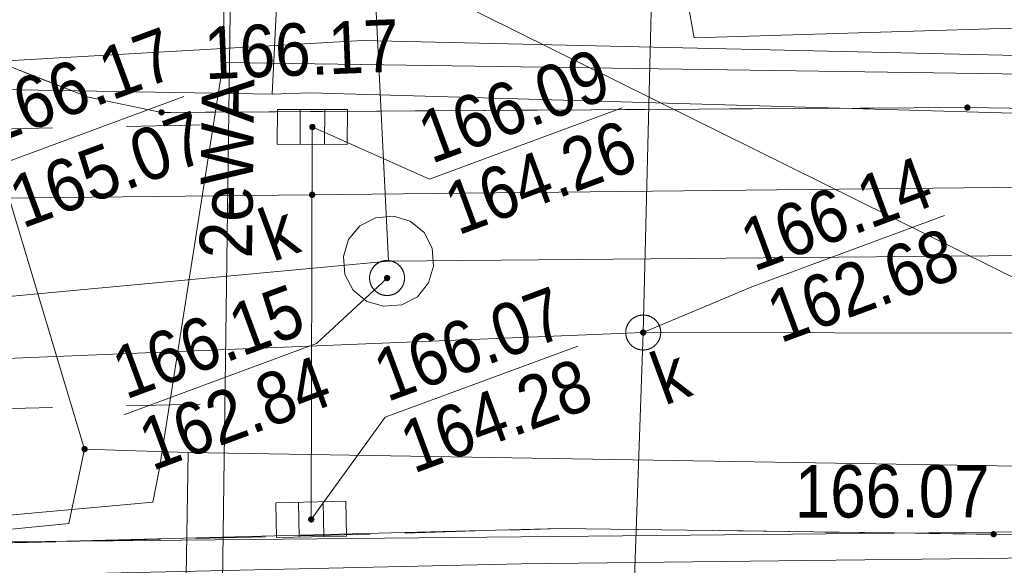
# Model space of a CAD drawing. Header units: millimetres. Extents: x -1155795 to 240441, y -422828 to 463730.
# Tile 51 of 66: x 54731 to 68814, y -22462 to -14656. Entities that reach past the tile are written whole.
import ezdxf
from ezdxf.xclip import XClip

# ---------------------------------------------------------------- set-up
doc = ezdxf.new("R2010")
doc.units = ezdxf.units.MM
doc.header["$MEASUREMENT"] = 0
doc.header["$XCLIPFRAME"] = 0
for name, pattern in [('Dashed', [2116.666667, 1058.333333, -1058.333333]), ('Dashed 1_500', [1000, 500, -500]), ('Wipeout_Contour', [1000, 0, -1000])]:
    doc.linetypes.add(name, pattern=pattern)
for name, color, linetype in [('00 PZT MAPA', 7, 'Continuous'), ('Sycow_7_RTPW02 - Punkt wysokościowy sztuczny', 7, 'Continuous'), ('Sycow_7_SUPS01_K - Punkt o określonej wysokości urządzenia', 7, 'Continuous'), ('Sycow_7_SUUS22_K - Właz okrągły', 7, 'Continuous')]:
    doc.layers.add(name, color=color, linetype=linetype)
doc.layers.add('0_Nr_pióra__58', color=7, linetype='Continuous', lineweight=13, true_color=0xdf0000)
doc.layers.add('0_Nr_pióra__99', color=7, linetype='Continuous', lineweight=0, true_color=0xaad2ff)
for name, color, linetype, lineweight in [('Sycow_7_@Wywiad_Nr_pióra__34', 34, 'Continuous', 18), ('Sycow_7_@Wywiad_Nr_pióra__7', 7, 'Continuous', 18), ('Sycow_7_chodnik (powierzchnia)_Nr_pióra__7', 7, 'Continuous', 18), ('Sycow_7_krawężnik (linia)_Nr_pióra__7', 7, 'Continuous', 18), ('Sycow_7_Oś ulicy_Nr_pióra__5', 5, 'Continuous', 18), ('Sycow_7_przewód elektroenergetyczny (linia)-Atr1_Nr_pióra__1', 1, 'Continuous', 18), ('Sycow_7_przewód elektroenergetyczny (linia)_Nr_pióra__1', 1, 'Continuous', 18), ('Sycow_7_przewód gazowy (linia)_Nr_pióra__40', 40, 'Continuous', 18), ('Sycow_7_przewód kanalizacyjny (linia)_Nr_pióra__34', 34, 'Continuous', 18), ('Sycow_7_przewód wodociągowy (linia)_Nr_pióra__5', 5, 'Continuous', 18), ('Sycow_7_punkt o określonej wysokości (sieć gazowa)-Atr2_Nr_pióra__40', 40, 'Continuous', 18), ('Sycow_7_punkt o określonej wysokości (sieć gazowa)-Atr2_Nr_pióra__7', 7, 'Continuous', 18), ('Sycow_7_punkt o określonej wysokości (sieć gazowa)-Atr3_Nr_pióra__40', 40, 'Continuous', 18), ('Sycow_7_punkt o określonej wysokości (sieć gazowa)_Nr_pióra__40', 40, 'Continuous', 18), ('Sycow_7_punkt o określonej wysokości (sieć kanalizacyjna)_Nr_pióra__34', 34, 'Continuous', 18), ('Sycow_7_RTPW02_O - Punkt wysokościowy sztuczny_Nr_pióra__7', 7, 'Continuous', 18), ('Sycow_7_studzienka - przewód kanalizacyjny (powierzchnia)_Nr_pióra__34', 34, 'Continuous', 18), ('Sycow_7_SUPS01_K - Punkt o określonej wysokości urządzenia_Nr_pióra__7', 7, 'Continuous', 18), ('Sycow_7_SUPS01_K_O - Punkt o określonej wysokości urządzenia - rzędna dołu_Nr_pióra__36', 36, 'Continuous', 18), ('Sycow_7_SUPS01_K_O - Punkt o określonej wysokości urządzenia - rzędna góry_Nr_pióra__36', 36, 'Continuous', 18), ('Sycow_7_SUUS05 - Kratka ściekowa_Nr_pióra__7', 7, 'Continuous', 18), ('Sycow_7_SUUS15_K - Studzienka - przewód kanalizacyjny_Nr_pióra__36', 36, 'Continuous', 18), ('Sycow_7_SUUS15_K - Studzienka okrągła - przewód kanalizacyjny_Nr_pióra__36', 36, 'Continuous', 18), ('Sycow_7_SUUS22_K - Właz - opis_Nr_pióra__7', 7, 'Continuous', 18), ('Sycow_7_SUUS22_K - Właz okrągły_Nr_pióra__7', 7, 'Continuous', 18)]:
    doc.layers.add(name, color=color, linetype=linetype, lineweight=lineweight)
doc.styles.add('STYL_AUTOMATYCZNY_5', font='txt', dxfattribs={"width": 0.9})
doc.styles.add('STYL_AUTOMATYCZNY_6', font='txt', dxfattribs={"width": 0.87})

# ---------------------------------------------------------------- blocks, each defined once
blk = doc.blocks.new('Rysunek_1_7', base_point=(14567, -19307))
at = {"layer": 'Sycow_7_punkt o określonej wysokości (sieć gazowa)_Nr_pióra__40', "linetype": 'Continuous', "lineweight": 18}
blk.add_hatch(color=40, dxfattribs=at).paths.add_polyline_path([(55701, -20783, 1), (55617, -20815, 1)])
at = {"layer": 'Sycow_7_punkt o określonej wysokości (sieć kanalizacyjna)_Nr_pióra__34', "linetype": 'Continuous', "lineweight": 18}
blk.add_hatch(color=34, dxfattribs=at).paths.add_polyline_path([(58956, -17146, 1), (58871, -17177, 1)])
blk.add_hatch(color=34, dxfattribs=at).paths.add_polyline_path([(58956, -17146, 1), (58871, -17177, 1)])
at = {"layer": 'Sycow_7_RTPW02 - Punkt wysokościowy sztuczny', "linetype": 'Continuous', "lineweight": 0, "true_color": 0x000000}
for points in [[(68328, -15898, 1), (68244, -15929, 1)], [(56801, -15967, 1), (56717, -15998, 1)], [(68703, -22002, 1), (68619, -22033, 1)]]:
    blk.add_hatch(color=178, dxfattribs=at).paths.add_polyline_path(points)
at = {"layer": 'Sycow_7_SUPS01_K - Punkt o określonej wysokości urządzenia', "linetype": 'Continuous', "lineweight": 0, "true_color": 0x000000}
for points in [[(58959, -16176, 1), (58874, -16207, 1)], [(63691, -19116, 1), (63607, -19148, 1)], [(58942, -21790, 1), (58858, -21821, 1)]]:
    blk.add_hatch(color=178, dxfattribs=at).paths.add_polyline_path(points)
at = {"layer": 'Sycow_7_@Wywiad_Nr_pióra__34', "color": 34, "linetype": 'Continuous', "lineweight": 18}
for p, q in [((63649, -19132), (63834, -11630)), ((58900, -21805), (58916, -16191)), ((38814, -20147), (63649, -19132)), ((63135, -33791), (63649, -19132)), ((101351, -19183), (63649, -19132))]:
    blk.add_line(p, q, dxfattribs=at)
at = {"layer": 'Sycow_7_@Wywiad_Nr_pióra__7', "color": 7, "linetype": 'Continuous', "lineweight": 18}
for p, q in [((57388, -15979), (58388, -15973)), ((58888, -15970), (59888, -15964)), ((60388, -15961), (61388, -15955)), ((61888, -15952), (62888, -15946)), ((63388, -15943), (64388, -15937)), ((64888, -15934), (65888, -15928)), ((66388, -15925), (67388, -15919))]:
    blk.add_line(p, q, dxfattribs=at)
at = {"layer": 'Sycow_7_@Wywiad_Nr_pióra__7', "color": 7, "linetype": 'Continuous', "lineweight": 18, "flags": 128}
for points in [[(55715, -15766), (56759, -15982), (56888, -15982)], [(87079, -16320), (81603, -16122), (68286, -15914), (56759, -15982), (55715, -15766)], [(67888, -15916), (68286, -15914), (68888, -15923)]]:
    blk.add_lwpolyline(points, dxfattribs=at)
at = {"layer": 'Sycow_7_chodnik (powierzchnia)_Nr_pióra__7', "color": 7, "linetype": 'Continuous', "lineweight": 18}
for p, q in [((54791, -15405), (55715, -15766)), ((64244, -21959), (63244, -21946)), ((65744, -21979), (64744, -21966)), ((56746, -22089), (55746, -22114)), ((58245, -22053), (57246, -22077)), ((61244, -21971), (60245, -22000)), ((67243, -21999), (66244, -21986)), ((68743, -22019), (67743, -22006)), ((55246, -22126), (54247, -22150))]:
    blk.add_line(p, q, dxfattribs=at)
at = {"layer": 'Sycow_7_chodnik (powierzchnia)_Nr_pióra__7', "color": 7, "linetype": 'Continuous', "lineweight": 18, "flags": 128}
for points in [[(62744, -21939), (62467, -21936), (61744, -21957)], [(59745, -22015), (59186, -22031), (58745, -22041)]]:
    blk.add_lwpolyline(points, dxfattribs=at)
at = {"layer": 'Sycow_7_krawężnik (linia)_Nr_pióra__7', "color": 7, "linetype": 'Continuous', "lineweight": 18, "flags": 128}
for points in [[(55715, -15766), (54343, -15229), (52429, -13315), (51502, -10608), (51554, 5406), (51267, 5950), (50459, 6376), (46646, 6479), (46116, 6645), (45697, 6970)], [(113556, -22974), (108833, -22832), (87103, -22262), (62467, -21936), (49262, -22272), (35935, -22653), (29917, -22837), (10745, -23338), (-2975, -23635), (-15947, -23939), (-24806, -24115), (-45149, -24410), (-67674, -23289), (-80254, -22221), (-81968, -22041)]]:
    blk.add_lwpolyline(points, dxfattribs=at)
at = {"layer": 'Sycow_7_przewód elektroenergetyczny (linia)_Nr_pióra__1', "color": 1, "linetype": 'Continuous', "lineweight": 18, "flags": 128}
blk.add_lwpolyline([(27076, -14854), (31243, -14761), (54228, -14227), (62305, -13721), (64185, -13846), (64378, -14915), (71907, -14687), (76113, -15188), (89059, -15246), (110939, -15904)], dxfattribs=at)
at = {"layer": 'Sycow_7_przewód gazowy (linia)_Nr_pióra__40', "color": 40, "linetype": 'Continuous', "lineweight": 18, "flags": 128}
for points in [[(38036, -22941), (45037, -22898), (55434, -21863), (55659, -20799), (57138, -20849)], [(53347, -33822), (56949, -32606), (57138, -20849)], [(108120, -21827), (87522, -21349), (57138, -20849)], [(-81489, -23333), (-74473, -24441), (-65760, -24905), (-47998, -26998), (-35625, -27151), (-6779, -25513), (14559, -24191), (20451, -23054), (48781, -22183), (76948, -21906), (87474, -22199), (101858, -22887)]]:
    blk.add_lwpolyline(points, dxfattribs=at)
at = {"layer": 'Sycow_7_przewód kanalizacyjny (linia)_Nr_pióra__34', "color": 34, "linetype": 'Continuous', "lineweight": 18}
blk.add_line((92113, -16813), (39236, -17368), dxfattribs=at)
at = {"layer": 'Sycow_7_przewód wodociągowy (linia)_Nr_pióra__5', "color": 5, "linetype": 'Continuous', "lineweight": 18, "flags": 128}
for points in [[(57641, -15267), (57687, -11762), (57368, -4736), (56757, 9209), (57007, 19422), (57382, 32463), (57994, 50423), (58276, 59250), (62142, 59466), (62665, 60385)], [(58343, -15721), (58763, -7265), (52649, -7400)], [(56731, -21074), (56633, -21558), (53002, -21889), (48325, -21872), (31301, -21714), (29257, -22097), (21060, -23373), (13886, -24675), (-7481, -26210), (-16440, -26840), (-28419, -27778), (-36529, -28051), (-47880, -28009), (-55848, -27771), (-67336, -27130), (-74089, -25248), (-81033, -24565)]]:
    blk.add_lwpolyline(points, dxfattribs=at)
at = {"layer": 'Sycow_7_punkt o określonej wysokości (sieć gazowa)-Atr2_Nr_pióra__7', "color": 7, "linetype": 'Continuous', "lineweight": 18, "flags": 128}
blk.add_lwpolyline([(55659, -20799), (54430, -16733), (57077, -15753)], dxfattribs=at)
at = {"layer": 'Sycow_7_SUPS01_K - Punkt o określonej wysokości urządzenia_Nr_pióra__7', "color": 7, "linetype": 'Continuous', "lineweight": 18, "flags": 128}
for points in [[(63347, -15917), (60594, -16936), (58916, -16191)], [(67958, -17459), (65204, -18478), (63649, -19132)], [(62712, -19325), (59958, -20344), (58900, -21805)]]:
    blk.add_lwpolyline(points, dxfattribs=at)
at = {"layer": 'Sycow_7_SUUS05 - Kratka ściekowa_Nr_pióra__7', "color": 7, "linetype": 'Continuous', "lineweight": 18, "flags": 128}
for points in [[(59418, -15943), (59415, -16443), (58415, -16439), (58418, -15939)], [(59394, -21545), (59405, -22045), (58405, -22066), (58395, -21566)]]:
    blk.add_lwpolyline(points, close=True, dxfattribs=at)
for points in [[(58743, -15940), (58740, -16440)], [(59093, -15942), (59090, -16442)], [(58719, -21559), (58730, -22059)], [(59069, -21552), (59080, -22051)]]:
    blk.add_lwpolyline(points, dxfattribs=at)
at = {"layer": 'Sycow_7_SUUS15_K - Studzienka okrągła - przewód kanalizacyjny_Nr_pióra__36', "color": 36, "linetype": 'Continuous', "lineweight": 18}
blk.add_circle((63649, -19132), 250, dxfattribs=at)
at = {"layer": 'Sycow_7_przewód elektroenergetyczny (linia)-Atr1_Nr_pióra__1', "color": 1, "linetype": 'Continuous', "lineweight": 18, "insert": (57683, -18071), "char_height": 750, "attachment_point": 4, "rotation": 89.235, "style": 'STYL_AUTOMATYCZNY_5'}
blk.add_mtext('\\A1;{\\pql;\\fArial|b0|i0|c0|p0;\\W0.900000;2eWA}', dxfattribs=at)
at = {"layer": 'Sycow_7_punkt o określonej wysokości (sieć gazowa)-Atr2_Nr_pióra__40', "color": 40, "linetype": 'Continuous', "lineweight": 18, "insert": (54330, -16462), "char_height": 750, "attachment_point": 7, "rotation": 20.318, "style": 'STYL_AUTOMATYCZNY_5'}
blk.add_mtext('\\A1;{\\pql;\\fArial|b0|i0|c0|p0;\\W0.900000;166.17}', dxfattribs=at)
at = {"layer": 'Sycow_7_punkt o określonej wysokości (sieć gazowa)-Atr3_Nr_pióra__40', "color": 40, "linetype": 'Continuous', "lineweight": 18, "insert": (54773, -17658), "char_height": 750, "attachment_point": 7, "rotation": 20.318, "style": 'STYL_AUTOMATYCZNY_5'}
blk.add_mtext('\\A1;{\\pql;\\fArial|b0|i0|c0|p0;\\W0.900000;165.07}', dxfattribs=at)
at = {"layer": 'Sycow_7_RTPW02_O - Punkt wysokościowy sztuczny_Nr_pióra__7', "color": 7, "linetype": 'Continuous', "lineweight": 18, "char_height": 750, "attachment_point": 7, "style": 'STYL_AUTOMATYCZNY_6'}
for s, insert, rotation in [('\\A1;{\\pql;\\fArial|b0|i0|c0|p0;\\W0.870000;166.17}', (57384, -15520), 2.3255), ('\\A1;{\\pql;\\fArial|b0|i0|c0|p0;\\W0.870000;166.07}', (65817, -21790), 0.0847)]:
    blk.add_mtext(s, dxfattribs=dict(at, insert=insert, rotation=rotation))
at = {"layer": 'Sycow_7_SUPS01_K_O - Punkt o określonej wysokości urządzenia - rzędna dołu_Nr_pióra__36', "color": 36, "linetype": 'Continuous', "lineweight": 18, "char_height": 750, "attachment_point": 1, "rotation": 20.318, "style": 'STYL_AUTOMATYCZNY_6'}
for s, insert in [('\\A1;{\\pql;\\fArial|b0|i0|c0|p0;\\W0.870000;164.26}', (60739, -17042)), ('\\A1;{\\pql;\\fArial|b0|i0|c0|p0;\\W0.870000;162.68}', (65350, -18585)), ('\\A1;{\\pql;\\fArial|b0|i0|c0|p0;\\W0.870000;162.84}', (56366, -20413)), ('\\A1;{\\pql;\\fArial|b0|i0|c0|p0;\\W0.870000;164.28}', (60104, -20450))]:
    blk.add_mtext(s, dxfattribs=dict(at, insert=insert))
at = {"layer": 'Sycow_7_SUPS01_K_O - Punkt o określonej wysokości urządzenia - rzędna góry_Nr_pióra__36', "color": 36, "linetype": 'Continuous', "lineweight": 18, "char_height": 750, "attachment_point": 7, "rotation": 20.318, "style": 'STYL_AUTOMATYCZNY_6'}
for s, insert in [('\\A1;{\\pql;\\fArial|b0|i0|c0|p0;\\W0.870000;166.09}', (60624, -16732)), ('\\A1;{\\pql;\\fArial|b0|i0|c0|p0;\\W0.870000;166.14}', (65235, -18275)), ('\\A1;{\\pql;\\fArial|b0|i0|c0|p0;\\W0.870000;166.15}', (56251, -20104))]:
    blk.add_mtext(s, dxfattribs=dict(at, insert=insert))
at = {"layer": 'Sycow_7_SUUS15_K - Studzienka - przewód kanalizacyjny_Nr_pióra__36', "color": 36, "linetype": 'Continuous', "lineweight": 18, "insert": (63822, -19829), "char_height": 750, "attachment_point": 4, "rotation": 20.318, "style": 'STYL_AUTOMATYCZNY_6'}
blk.add_mtext('\\A1;{\\pql;\\fArial|b0|i0|c0|p0;\\W0.870000;k}', dxfattribs=at)
at = {"layer": 'Sycow_7_SUUS22_K - Właz - opis_Nr_pióra__7', "color": 7, "linetype": 'Continuous', "lineweight": 18, "insert": (58220, -17774), "char_height": 750, "attachment_point": 4, "rotation": 20.318, "style": 'STYL_AUTOMATYCZNY_6'}
blk.add_mtext('\\A1;{\\pql;\\fArial|b0|i0|c0|p0;\\W0.870000;k}', dxfattribs=at)
at = {"color": 254, "linetype": 'Wipeout_Contour', "lineweight": 0, "ltscale": 6210097.156867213}
blk.add_wipeout([(60220, -18266), (60214, -18251), (60207, -18237), (60199, -18223), (60191, -18210), (60182, -18197), (60171, -18185), (60161, -18174), (60149, -18163), (60137, -18154), (60124, -18144), (60111, -18136), (60097, -18129), (60083, -18122), (60068, -18117), (60053, -18112), (60038, -18108), (60022, -18105), (60007, -18103), (59991, -18103), (59975, -18103), (59960, -18104), (59944, -18106), (59929, -18109), (59914, -18113), (59899, -18118), (59884, -18124), (59870, -18131), (59856, -18138), (59843, -18147), (59830, -18156), (59818, -18166), (59807, -18177), (59796, -18189), (59787, -18201), (59777, -18214), (59769, -18227), (59762, -18241), (59755, -18255), (59749, -18270), (59745, -18285), (59741, -18300), (59738, -18316), (59736, -18331), (59735, -18347), (59736, -18363), (59737, -18378), (59739, -18394), (59742, -18409), (59746, -18424), (59751, -18439), (59757, -18454), (59764, -18468), (59771, -18482), (59780, -18495), (59789, -18507), (59799, -18520), (59810, -18531), (59822, -18542), (59834, -18551), (59847, -18561), (59860, -18569), (59874, -18576), (59888, -18583), (59903, -18588), (59918, -18593), (59933, -18597), (59949, -18600), (59964, -18602), (59980, -18602), (59996, -18602), (60011, -18601), (60027, -18599), (60042, -18596), (60057, -18592), (60072, -18587), (60087, -18581), (60101, -18574), (60115, -18567), (60128, -18558), (60140, -18549), (60152, -18539), (60164, -18528), (60174, -18516), (60184, -18504), (60193, -18491), (60202, -18478), (60209, -18464), (60216, -18450), (60221, -18435), (60226, -18420), (60230, -18405), (60233, -18389), (60235, -18374), (60235, -18358), (60235, -18342), (60234, -18327), (60232, -18311), (60229, -18296)], dxfattribs=at).dxf.layer = 'Sycow_7_SUUS22_K - Właz okrągły'
at = {"layer": 'Sycow_7_SUPS01_K - Punkt o określonej wysokości urządzenia', "linetype": 'Continuous', "lineweight": 0, "true_color": 0x000000}
blk.add_hatch(color=178, dxfattribs=at).paths.add_polyline_path([(60028, -18337, 1), (59943, -18368, 1)])
at = {"layer": 'Sycow_7_@Wywiad_Nr_pióra__34', "color": 34, "linetype": 'Continuous', "lineweight": 18}
blk.add_line((56160, -12009), (88820, -28195), dxfattribs=at)
at = {"layer": 'Sycow_7_Oś ulicy_Nr_pióra__5', "color": 5, "linetype": 'Continuous', "lineweight": 18, "flags": 128}
blk.add_lwpolyline([(-83070, -19065), (-77190, -19753), (-19864, -19492), (59637, -14954), (111023, -16134)], dxfattribs=at)
at = {"layer": 'Sycow_7_przewód elektroenergetyczny (linia)_Nr_pióra__1', "color": 1, "linetype": 'Continuous', "lineweight": 18, "flags": 128}
for points in [[(60222, 62807), (56157, 62699), (55676, 60772), (55021, 32272), (54290, 9480), (54290, -2069), (54272, -22613), (61908, -22441), (72547, -22319), (86954, -22637), (88472, -22906), (101047, -23316), (101386, -23915), (103579, -24020), (109528, -24419), (114118, -24490)], [(64542, 60270), (64407, 59452), (64075, 59254), (58509, 59081), (57824, 35474), (57004, 8832), (57809, -9585), (57629, -23066)]]:
    blk.add_lwpolyline(points, dxfattribs=at)
at = {"layer": 'Sycow_7_przewód kanalizacyjny (linia)_Nr_pióra__34', "color": 34, "linetype": 'Continuous', "lineweight": 18}
for p, q in [((60006, -18112), (59323, -4343)), ((85693, -17878), (60006, -18112)), ((60006, -18112), (47976, -19229))]:
    blk.add_line(p, q, dxfattribs=at)
at = {"layer": 'Sycow_7_przewód wodociągowy (linia)_Nr_pióra__5', "color": 5, "linetype": 'Continuous', "lineweight": 18, "flags": 128}
for points in [[(110539, -14824), (104958, -14957), (89079, -14983), (77305, -15557), (57641, -15267), (56731, -21074)], [(111297, -16871), (105226, -16777), (92259, -16546), (87840, -16476), (87387, -16462), (77182, -16231), (58880, -15704), (58343, -15721), (48019, -15545), (32838, -17572), (31358, -17779), (29957, -17797), (14652, -17961), (-2946, -18154)]]:
    blk.add_lwpolyline(points, dxfattribs=at)
at = {"layer": 'Sycow_7_studzienka - przewód kanalizacyjny (powierzchnia)_Nr_pióra__34', "color": 34, "linetype": 'Continuous', "lineweight": 18, "flags": 128}
blk.add_lwpolyline([(59696, -18686), (59498, -18525), (59383, -18300), (59362, -18042), (59433, -17802), (59594, -17604), (59818, -17489), (60077, -17468), (60317, -17539), (60515, -17700), (60630, -17924), (60651, -18183), (60580, -18422), (60419, -18621), (60195, -18736), (59936, -18757)], close=True, dxfattribs=at)
at = {"layer": 'Sycow_7_SUPS01_K - Punkt o określonej wysokości urządzenia_Nr_pióra__7', "color": 7, "linetype": 'Continuous', "lineweight": 18, "flags": 128}
blk.add_lwpolyline([(56221, -20307), (58974, -19288), (59985, -18352)], dxfattribs=at)
at = {"layer": 'Sycow_7_SUUS22_K - Właz okrągły_Nr_pióra__7', "color": 7, "linetype": 'Continuous', "lineweight": 18}
for p, q in [((59818, -18166), (59807, -18177)), ((59830, -18156), (59818, -18166)), ((59843, -18147), (59830, -18156)), ((59856, -18138), (59843, -18147)), ((59870, -18131), (59856, -18138)), ((59884, -18124), (59870, -18131)), ((59899, -18118), (59884, -18124)), ((59914, -18113), (59899, -18118)), ((59929, -18109), (59914, -18113)), ((59944, -18106), (59929, -18109)), ((59960, -18104), (59944, -18106)), ((59975, -18103), (59960, -18104)), ((59991, -18103), (59975, -18103)), ((60007, -18103), (59991, -18103)), ((60022, -18105), (60007, -18103)), ((60038, -18108), (60022, -18105)), ((60053, -18112), (60038, -18108)), ((60068, -18117), (60053, -18112)), ((60083, -18122), (60068, -18117)), ((60097, -18129), (60083, -18122)), ((60111, -18136), (60097, -18129)), ((60124, -18144), (60111, -18136)), ((60137, -18154), (60124, -18144)), ((60149, -18163), (60137, -18154)), ((60161, -18174), (60149, -18163)), ((59741, -18300), (59738, -18316)), ((59745, -18285), (59741, -18300)), ((59749, -18270), (59745, -18285)), ((59755, -18255), (59749, -18270)), ((59762, -18241), (59755, -18255)), ((59769, -18227), (59762, -18241)), ((59777, -18214), (59769, -18227)), ((59787, -18201), (59777, -18214)), ((59796, -18189), (59787, -18201)), ((59807, -18177), (59796, -18189)), ((60171, -18185), (60161, -18174)), ((60182, -18197), (60171, -18185)), ((60191, -18210), (60182, -18197)), ((60199, -18223), (60191, -18210)), ((60207, -18237), (60199, -18223)), ((60214, -18251), (60207, -18237)), ((60220, -18266), (60214, -18251)), ((60229, -18296), (60220, -18266)), ((60232, -18311), (60229, -18296)), ((59736, -18331), (59735, -18347)), ((59735, -18347), (59736, -18363)), ((59738, -18316), (59736, -18331)), ((59736, -18363), (59737, -18378)), ((59737, -18378), (59739, -18394)), ((59739, -18394), (59742, -18409)), ((59742, -18409), (59746, -18424)), ((59746, -18424), (59751, -18439)), ((59751, -18439), (59757, -18454)), ((60216, -18450), (60221, -18435)), ((60221, -18435), (60226, -18420)), ((60226, -18420), (60230, -18405)), ((60230, -18405), (60233, -18389)), ((60234, -18327), (60232, -18311)), ((60233, -18389), (60235, -18374)), ((60235, -18342), (60234, -18327)), ((60235, -18358), (60235, -18342)), ((60235, -18374), (60235, -18358)), ((59757, -18454), (59764, -18468)), ((59764, -18468), (59771, -18482)), ((59771, -18482), (59780, -18495)), ((59780, -18495), (59789, -18507)), ((59789, -18507), (59799, -18520)), ((59799, -18520), (59810, -18531)), ((59810, -18531), (59822, -18542)), ((59822, -18542), (59834, -18551)), ((59834, -18551), (59847, -18561)), ((59847, -18561), (59860, -18569)), ((59860, -18569), (59874, -18576)), ((59874, -18576), (59888, -18583)), ((59888, -18583), (59903, -18588)), ((59903, -18588), (59918, -18593)), ((60057, -18592), (60072, -18587)), ((60072, -18587), (60087, -18581)), ((60087, -18581), (60101, -18574)), ((60101, -18574), (60115, -18567)), ((60115, -18567), (60128, -18558)), ((60128, -18558), (60140, -18549)), ((60140, -18549), (60152, -18539)), ((60152, -18539), (60164, -18528)), ((60164, -18528), (60174, -18516)), ((60174, -18516), (60184, -18504)), ((60184, -18504), (60193, -18491)), ((60193, -18491), (60202, -18478)), ((60202, -18478), (60209, -18464)), ((60209, -18464), (60216, -18450)), ((59918, -18593), (59933, -18597)), ((59933, -18597), (59949, -18600)), ((59949, -18600), (59964, -18602)), ((59964, -18602), (59980, -18602)), ((59980, -18602), (59996, -18602)), ((59996, -18602), (60011, -18601)), ((60011, -18601), (60027, -18599)), ((60027, -18599), (60042, -18596)), ((60042, -18596), (60057, -18592))]:
    blk.add_line(p, q, dxfattribs=at)
blk.add_circle((59985, -18352), 250, dxfattribs=at)
at = {"layer": 'Sycow_7_SUPS01_K_O - Punkt o określonej wysokości urządzenia - rzędna góry_Nr_pióra__36', "color": 36, "linetype": 'Continuous', "lineweight": 18, "insert": (59989, -20140), "char_height": 750, "attachment_point": 7, "rotation": 20.318, "style": 'STYL_AUTOMATYCZNY_6'}
blk.add_mtext('\\A1;{\\pql;\\fArial|b0|i0|c0|p0;\\W0.870000;166.07}', dxfattribs=at)

msp = doc.modelspace()

# ---------------------------------------------------------------- block references
at = {"layer": '00 PZT MAPA', "color": 7, "linetype": 'Continuous', "lineweight": 15}
ref = msp.add_blockref('Rysunek_1_7', (14567, -19307), dxfattribs=at)
XClip(ref).set_block_clipping_path([(-38444.7789564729, -141413.2871562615), (134317.2398628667, -77444.9644498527), (67578.7707096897, 102798.5088210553), (-105183.2481096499, 38830.1861146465)])

# ---------------------------------------------------------------- next in the draw order: linework, layer by layer
at = {"layer": '0_Nr_pióra__58', "color": 12, "linetype": 'Dashed', "lineweight": 13, "true_color": 0xdf0000}
for p, q in [((-45320, -18388), (57456, -16156)), ((-45320, -22388), (57456, -20156))]:
    msp.add_line(p, q, dxfattribs=at)
at = {"layer": '0_Nr_pióra__99', "color": 141, "linetype": 'Dashed 1_500', "lineweight": 0, "true_color": 0xaad2ff}
for centre in [(88699, -12696), (-56052, -28118)]:
    msp.add_circle(centre, 150000, dxfattribs=at)

doc.saveas('drawing.dxf')
